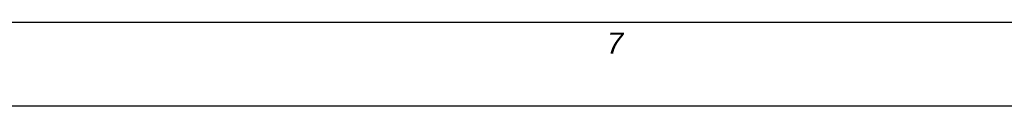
# Model space of a CAD drawing. Header units: millimetres. Extents: x 0 to 1189, y 0 to 841.
# Tile 7 of 68: x 362 to 456, y 0 to 8. Entities that reach past the tile are written whole.
import ezdxf

# ---------------------------------------------------------------- set-up
doc = ezdxf.new("R2010")
doc.units = ezdxf.units.MM
doc.header["$LTSCALE"] = 65.395
doc.layers.get('0').update_dxf_attribs({"linetype": 'CONTINUOUS'})
doc.layers.add('7_ALL_NOTE', color=7, linetype='CONTINUOUS')
doc.styles.add('TEXTSTYLE_3', font='ariali.ttf')

msp = doc.modelspace()

# ---------------------------------------------------------------- linework, layer by layer
at = {"color": 2, "linetype": 'Continuous'}
for p, q in [((8, 8), (1181, 8)), ((8, 0), (1181, 0))]:
    msp.add_line(p, q, dxfattribs=at)
at = {"color": 7, "linetype": 'Continuous'}
for p, q in [((8, 8), (1181, 8)), ((0, 0), (1189, 0))]:
    msp.add_line(p, q, dxfattribs=at)

# ---------------------------------------------------------------- texts
at = {"layer": '7_ALL_NOTE', "color": 1, "linetype": 'Continuous', "insert": (418.55, 7), "char_height": 2, "width": 1.65799, "attachment_point": 2, "line_spacing_factor": 0.9, "style": 'TEXTSTYLE_3'}
msp.add_mtext('7', dxfattribs=at)

doc.saveas('drawing.dxf')
